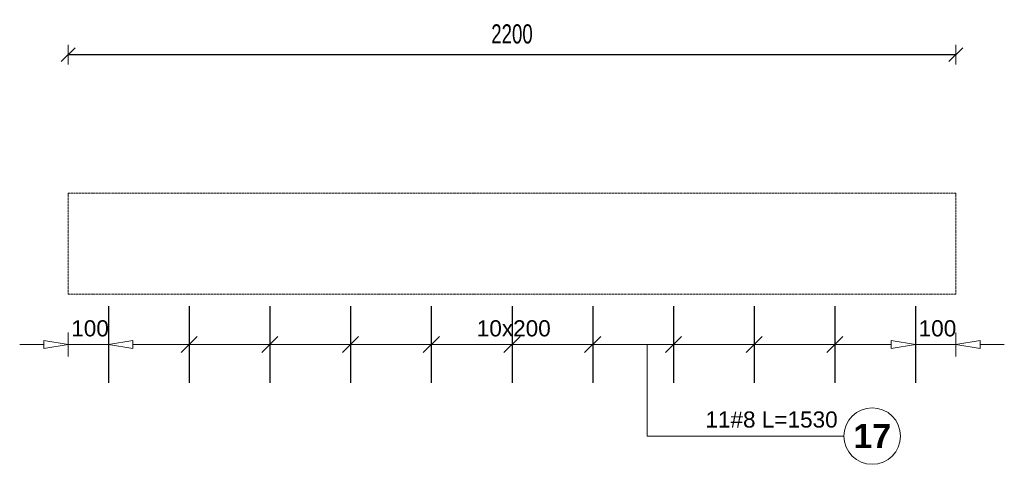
# Model space of a CAD drawing. Extents: x -1474 to 455485, y -101625 to 75879.
# Tile 24 of 31: x 330528 to 332968, y -95113 to -94011. Entities that reach past the tile are written whole.
import ezdxf

# ---------------------------------------------------------------- set-up
doc = ezdxf.new("R2010")
doc.units = 0
doc.header["$LTSCALE"] = 10
doc.header["$MEASUREMENT"] = 0
doc.linetypes.add('HIDDEN', pattern=[0.375, 0.25, -0.125])
doc.layers.add('P-Przerywana nadproża', color=150, linetype='HIDDEN', lineweight=18)
doc.layers.add('P-Wymiar', color=254, linetype='Continuous', lineweight=9)
doc.layers.add('RCAD_opis rozkładu', color=7, linetype='Continuous')
doc.layers.add('RCAD_rozkład pręta', color=7, linetype='Continuous')
doc.styles.add('ROMANS', font='arial.ttf', dxfattribs={"width": 0.7})
doc.styles.add('style1', font='arial.ttf')
doc.styles.add('style3', font='arialbd.ttf')
doc.dimstyles.new('A25', dxfattribs={"dimscale": 27, "dimtxt": 1.75, "dimasz": 0.05, "dimexe": 0, "dimexo": 0, "dimgap": 1, "dimtad": 1, "dimdec": 4, "dimrnd": 1, "dimdsep": 46, "dimtxsty": 'ROMANS', "dimblk": '[[[[[[[[', "dimcen": 2, "dimdle": 2, "dimse1": 1, "dimse2": 1, "dimclrd": 256, "dimclrt": 1, "dimadec": 0, "dimazin": 0, "dimtfac": 1, "dimtdec": 4, "dimtix": 1, "dimtmove": 2, "dimatfit": 3, "dimldrblk": '[[[[[[[[', "dimfxl": 0, "dimtvp": 0.6, "dimtolj": 1, "dimlwd": -1, "dimarcsym": 0})

# ---------------------------------------------------------------- blocks, each defined once
blk = doc.blocks.new('[[[[[[[[')
at = {"layer": 'P-Wymiar'}
for p, q in [((-12.7, -12.7), (12.7, 12.7)), ((0, 0), (-4.6, 0)), ((0, 18), (0, -18))]:
    blk.add_line(p, q, dxfattribs=at)
blk = doc.blocks.new('*D167')
at = {"transparency": 16777216}
blk.add_line((330649.6, -94097.7), (332846.9, -94097.7), dxfattribs=at)
at = {"layer": 'Defpoints', "color": 0, "transparency": 16777216}
for p in [(332848.2, -94097.7), (330648.2, -94440.9), (332848.2, -94440.9)]:
    blk.add_point(p, dxfattribs=at)
at = {"transparency": 16777216, "xscale": 1.35, "yscale": 1.35, "zscale": 1.35, "rotation": 180}
blk.add_blockref('[[[[[[[[', (330648.2, -94097.7), dxfattribs=at)
at = {"transparency": 16777216, "xscale": 1.35, "yscale": 1.35, "zscale": 1.35}
blk.add_blockref('[[[[[[[[', (332848.2, -94097.7), dxfattribs=at)
at = {"color": 1, "transparency": 16777216, "insert": (331748.2, -94046.6), "char_height": 47.25, "attachment_point": 5, "style": 'ROMANS', "bg_fill": 3, "box_fill_scale": 1.25, "bg_fill_color": 256, "bg_fill_true_color": 13158600, "bg_fill_transparency": 0}
blk.add_mtext('\\A1;2200', dxfattribs=at)

msp = doc.modelspace()

# ---------------------------------------------------------------- linework, layer by layer
at = {"layer": 'P-Przerywana nadproża'}
msp.add_lwpolyline([(330648.22653, -94440.86988), (332848.22653, -94440.86988), (332848.22653, -94690.86988), (330648.22653, -94690.86988)], close=True, dxfattribs=at)
at = {"layer": 'RCAD_opis rozkładu', "color": 8, "lineweight": 0}
for p, q in [((330648.22653, -94785.86988), (330648.22653, -94845.86988)), ((330748.22653, -94845.86988), (330748.22653, -94785.86988)), ((332748.22653, -94845.86988), (332748.22653, -94785.86988)), ((332848.22653, -94785.86988), (332848.22653, -94845.86988)), ((330528.22653, -94815.86988), (330588.22653, -94815.86988)), ((330588.22653, -94805.86988), (330648.22653, -94815.86988)), ((330588.22653, -94805.86988), (330588.22653, -94825.86988)), ((330648.22653, -94815.86988), (330588.22653, -94825.86988)), ((330748.22653, -94815.86988), (330648.22653, -94815.86988)), ((330748.22653, -94815.86988), (330808.22653, -94805.86988)), ((330808.22653, -94825.86988), (330748.22653, -94815.86988)), ((330808.22653, -94825.86988), (330808.22653, -94805.86988)), ((330948.22653, -94815.86988), (330808.22653, -94815.86988)), ((330968.22653, -94795.86988), (330928.22653, -94835.86988)), ((330948.22653, -94835.86988), (330948.22653, -94795.86988)), ((331148.22653, -94815.86988), (330948.22653, -94815.86988)), ((331168.22653, -94795.86988), (331128.22653, -94835.86988)), ((331148.22653, -94835.86988), (331148.22653, -94795.86988)), ((331348.22653, -94815.86988), (331148.22653, -94815.86988)), ((331368.22653, -94795.86988), (331328.22653, -94835.86988)), ((331348.22653, -94835.86988), (331348.22653, -94795.86988)), ((331548.22653, -94815.86988), (331348.22653, -94815.86988)), ((331568.22653, -94795.86988), (331528.22653, -94835.86988)), ((331548.22653, -94835.86988), (331548.22653, -94795.86988)), ((331648.22653, -94815.86988), (331548.22653, -94815.86988)), ((331648.22653, -94815.86988), (331748.22653, -94815.86988)), ((331728.22653, -94835.86988), (331768.22653, -94795.86988)), ((331748.22653, -94835.86988), (331748.22653, -94795.86988)), ((331748.22653, -94815.86988), (331948.22653, -94815.86988)), ((331928.22653, -94835.86988), (331968.22653, -94795.86988)), ((331948.22653, -94835.86988), (331948.22653, -94795.86988)), ((331948.22653, -94815.86988), (332148.22653, -94815.86988)), ((332083.49877, -95042.62286), (332083.49877, -94815.86988)), ((332128.22653, -94835.86988), (332168.22653, -94795.86988)), ((332148.22653, -94835.86988), (332148.22653, -94795.86988)), ((332148.22653, -94815.86988), (332348.22653, -94815.86988)), ((332328.22653, -94835.86988), (332368.22653, -94795.86988)), ((332348.22653, -94835.86988), (332348.22653, -94795.86988)), ((332348.22653, -94815.86988), (332548.22653, -94815.86988)), ((332528.22653, -94835.86988), (332568.22653, -94795.86988)), ((332548.22653, -94835.86988), (332548.22653, -94795.86988)), ((332548.22653, -94815.86988), (332688.22653, -94815.86988)), ((332688.22653, -94805.86988), (332748.22653, -94815.86988)), ((332688.22653, -94805.86988), (332688.22653, -94825.86988)), ((332748.22653, -94815.86988), (332688.22653, -94825.86988)), ((332748.22653, -94815.86988), (332848.22653, -94815.86988)), ((332848.22653, -94815.86988), (332908.22653, -94805.86988)), ((332908.22653, -94825.86988), (332848.22653, -94815.86988)), ((332908.22653, -94825.86988), (332908.22653, -94805.86988)), ((332968.22653, -94815.86988), (332908.22653, -94815.86988)), ((332083.49877, -95042.62286), (332570.95802, -95042.62286))]:
    msp.add_line(p, q, dxfattribs=at)
msp.add_circle((332640.95802, -95042.62286), 70, dxfattribs=at)
at = {"layer": 'RCAD_rozkład pręta', "color": 7, "linetype": 'ByBlock', "lineweight": 30}
for p, q in [((330748.22653, -94720.86988), (330748.22653, -94910.86988)), ((330948.22653, -94720.86988), (330948.22653, -94910.86988)), ((331148.22653, -94720.86988), (331148.22653, -94910.86988)), ((331348.22653, -94720.86988), (331348.22653, -94910.86988)), ((331548.22653, -94720.86988), (331548.22653, -94910.86988)), ((331748.22653, -94720.86988), (331748.22653, -94910.86988)), ((331948.22653, -94720.86988), (331948.22653, -94910.86988)), ((332148.22653, -94720.86988), (332148.22653, -94910.86988)), ((332348.22653, -94720.86988), (332348.22653, -94910.86988)), ((332548.22653, -94720.86988), (332548.22653, -94910.86988)), ((332748.22653, -94720.86988), (332748.22653, -94910.86988))]:
    msp.add_line(p, q, dxfattribs=at)

# ---------------------------------------------------------------- texts
at = {"layer": 'RCAD_opis rozkładu', "color": 2, "char_height": 40, "style": 'style1'}
for s, insert, attachment_point in [('100', (330655.98915, -94796.2928), 7), ('10x200', (331660.9414, -94796.2928), 7), ('100', (332755.98915, -94796.2928), 7), ('11#8 L=1530', (332391.40822, -95001.92709), 5)]:
    msp.add_mtext(s, dxfattribs=dict(at, insert=insert, attachment_point=attachment_point))
at = {"layer": 'RCAD_opis rozkładu', "color": 1, "insert": (332640.95802, -95042.62286), "char_height": 60, "attachment_point": 5, "style": 'style3'}
msp.add_mtext('17', dxfattribs=at)

# ---------------------------------------------------------------- next in the draw order: dimensions: what is measured, and where the dimension line sits
dim = msp.add_linear_dim(base=(332848.22653, -94097.71482), p1=(330648.22653, -94440.86988), p2=(332848.22653, -94440.86988), dimstyle='A25', override={"dimfxl": 160, "dimfxlon": 1, "dimtfill": 1})
dim.commit()
dim.dimension.update_dxf_attribs({"geometry": '*D167', "text_midpoint": (331748.22653, -94046.59024)})

doc.saveas('drawing.dxf')
